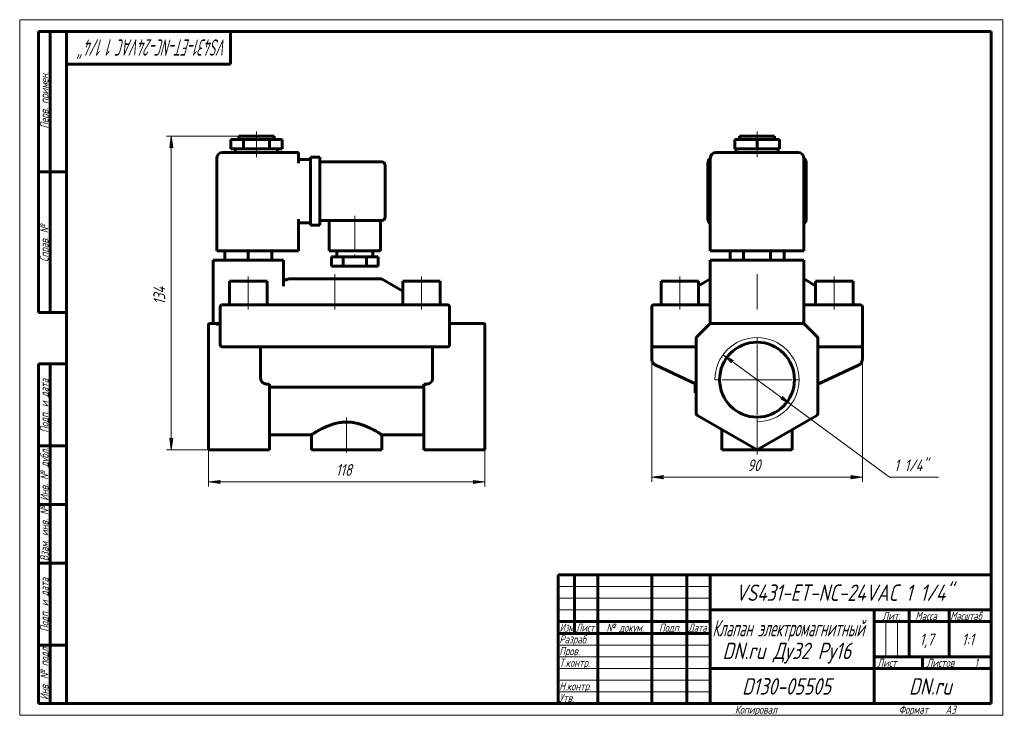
# Model space of a CAD drawing. Header units: millimetres. Extents: x 0 to 421, y 0 to 297.
import ezdxf

# ---------------------------------------------------------------- set-up
doc = ezdxf.new("R2010")
doc.units = ezdxf.units.MM
for name, pattern in [('K5LT_AXLED', [19.5, 15, -1.5, 1.5, -1.5]), ('K5LT_BASIC', [0]), ('K5LT_THIN', [0])]:
    doc.linetypes.add(name, pattern=pattern)
doc.layers.add('Системный слой', color=7, linetype='Continuous')
doc.layers.add('Системный слой (1)', color=251, linetype='Continuous', true_color=0x6c6c6c)
doc.styles.add('KDIMTEXTSTYLE', font='GOST_AU.SHX', dxfattribs={"width": 0.96, "oblique": 15, "height": 5})
doc.styles.add('KTEXTSTYLE', font='GOST_AU.SHX', dxfattribs={"width": 0.96, "height": 5})
doc.dimstyles.new('KDIMSTYLE (1.00)', dxfattribs={"dimtxt": 5, "dimasz": 1, "dimexe": 2, "dimexo": 0, "dimgap": 1, "dimtad": 1, "dimtxsty": 'KDIMTEXTSTYLE', "dimsah": 1, "dimcen": 0, "dimdle": 1, "dimadec": 0, "dimazin": 0, "dimtfac": 0.667, "dimtmove": 0, "dimatfit": 3, "dimfxl": 1, "dimtvp": 1, "dimtolj": 1, "dimtzin": 0, "dimarcsym": 0})

# ---------------------------------------------------------------- blocks, each defined once
blk = doc.blocks.new('U0')
at = {"layer": 'Системный слой (1)', "color": 150, "linetype": 'K5LT_BASIC', "lineweight": 60, "true_color": 0x0080ff}
for q in [(340.96, 141.42), (358.23, 149.48), (358.23, 149.48)]:
    blk.add_line((358.23, 149.48), q, dxfattribs=at)
blk = doc.blocks.new('D0')
at = {"layer": 'Системный слой (1)'}
for points in [[(269.96, 101.68), (274.96, 102.33), (274.46, 101.68), (274.96, 101.02)], [(359.96, 101.68), (354.96, 102.33), (355.46, 101.68), (354.96, 101.02)]]:
    blk.add_hatch(color=7, dxfattribs=at).paths.add_polyline_path(points)
at = {"layer": 'Системный слой (1)', "color": 7, "linetype": 'K5LT_THIN', "lineweight": 18}
for p, q in [((269.96, 164.19), (269.96, 99.68)), ((359.96, 166.3), (359.96, 99.68)), ((269.96, 101.68), (274.96, 102.33)), ((274.96, 101.02), (269.96, 101.68)), ((274.96, 102.33), (274.46, 101.68)), ((274.46, 101.68), (274.96, 101.02)), ((355.46, 101.68), (354.96, 102.33)), ((354.96, 102.33), (359.96, 101.68)), ((359.96, 101.68), (354.96, 101.02)), ((354.96, 101.02), (355.46, 101.68))]:
    blk.add_line(p, q, dxfattribs=at)
blk.add_wipeout([(310.87, 102.68), (310.87, 110.06), (318.72, 110.06), (318.72, 102.68)]).dxf.layer = 'Системный слой (1)'
blk.add_line((269.96, 101.68), (359.96, 101.68), dxfattribs=at)
at = {"layer": 'Системный слой (1)', "color": 7, "insert": (310.87, 109.26), "char_height": 5, "attachment_point": 1, "style": 'KTEXTSTYLE'}
blk.add_mtext('\\H5.0;\\W1.000;\\Q15;\\Q15;\\W0.965;90', dxfattribs=at)
blk = doc.blocks.new('KDIMARROW_01')
at = {"layer": 'Системный слой'}
blk.add_hatch(color=0, dxfattribs=at).paths.add_polyline_path([(-5, -0.66), (0, 0), (-5, 0.66), (-4.5, 0)])
at = {"layer": 'Системный слой', "color": 0, "linetype": 'K5LT_THIN', "lineweight": 18}
for p, q in [((-4.5, 0), (-5, 0.66)), ((-5, 0.66), (0, 0)), ((0, 0), (-5, -0.66)), ((-5, -0.66), (-4.5, 0))]:
    blk.add_line(p, q, dxfattribs=at)
at = {"layer": 'Системный слой (1)', "color": 0, "linetype": 'K5LT_THIN', "lineweight": 18}
blk.add_line((80.65, 143.3), (79.65, 143.3), dxfattribs=at)
blk = doc.blocks.new('D1')
at = {"layer": 'Системный слой (1)'}
for points in [[(304.88, 151.53), (300.46, 153.97), (304.1, 150.47), (304.08, 151.3)], [(329.46, 132.64), (325.82, 136.13), (325.83, 135.3), (325.04, 135.07)]]:
    blk.add_hatch(color=7, dxfattribs=at).paths.add_polyline_path(points)
at = {"layer": 'Системный слой (1)', "color": 7, "linetype": 'K5LT_THIN', "lineweight": 18}
for p, q in [((300.46, 153.97), (304.88, 151.53)), ((304.1, 150.47), (300.46, 153.97)), ((300.46, 153.97), (329.46, 132.64)), ((304.88, 151.53), (304.08, 151.3)), ((304.08, 151.3), (304.1, 150.47)), ((325.04, 135.07), (325.83, 135.3)), ((329.46, 132.64), (325.04, 135.07)), ((325.83, 135.3), (325.82, 136.13)), ((325.82, 136.13), (329.46, 132.64))]:
    blk.add_line(p, q, dxfattribs=at)
blk.add_wipeout([(373.55, 102.68), (373.55, 110.06), (389.78, 110.06), (389.78, 102.68)]).dxf.layer = 'Системный слой (1)'
for p, q in [((329.46, 132.64), (371.55, 101.68)), ((371.55, 101.68), (392.45, 101.68))]:
    blk.add_line(p, q, dxfattribs=at)
at = {"layer": 'Системный слой (1)', "color": 7, "insert": (373.55, 109.26), "char_height": 5, "attachment_point": 1, "style": 'KTEXTSTYLE'}
blk.add_mtext('\\H5.0;\\W1.000;\\Q15;\\Q15;\\W0.965;1 1/4"', dxfattribs=at)
blk = doc.blocks.new('U1')
at = {"layer": 'Системный слой (1)', "color": 30, "linetype": 'K5LT_AXLED', "lineweight": 18, "true_color": 0xff8000}
for q in [(314.96, 161.3), (296.96, 143.3), (332.96, 143.3), (314.96, 125.3)]:
    blk.add_line((314.96, 143.3), q, dxfattribs=at)
blk = doc.blocks.new('U2')
at = {"layer": 'Системный слой (1)', "color": 150, "linetype": 'K5LT_BASIC', "lineweight": 60, "true_color": 0x0080ff}
for p, q in [((106.65, 119.8), (124.65, 119.8)), ((154.65, 119.8), (172.65, 119.8))]:
    blk.add_line(p, q, dxfattribs=at)
blk = doc.blocks.new('D2')
at = {"layer": 'Системный слой (1)'}
for points in [[(80.65, 99.68), (85.65, 100.33), (85.15, 99.68), (85.65, 99.02)], [(193.65, 99.02), (198.65, 99.68), (193.65, 100.33), (194.15, 99.68)]]:
    blk.add_hatch(color=7, dxfattribs=at).paths.add_polyline_path(points)
at = {"layer": 'Системный слой (1)', "color": 7, "linetype": 'K5LT_THIN', "lineweight": 18}
for p, q in [((80.65, 143.3), (80.65, 97.68)), ((198.65, 141.89), (198.65, 97.68)), ((80.65, 99.68), (85.65, 100.33)), ((85.65, 99.02), (80.65, 99.68)), ((85.65, 100.33), (85.15, 99.68)), ((85.15, 99.68), (85.65, 99.02)), ((194.15, 99.68), (193.65, 100.33)), ((193.65, 100.33), (198.65, 99.68)), ((198.65, 99.68), (193.65, 99.02)), ((193.65, 99.02), (194.15, 99.68))]:
    blk.add_line(p, q, dxfattribs=at)
blk.add_wipeout([(135.04, 100.68), (135.04, 108.06), (143.9, 108.06), (143.9, 100.68)]).dxf.layer = 'Системный слой (1)'
blk.add_line((198.65, 99.68), (80.65, 99.68), dxfattribs=at)
at = {"layer": 'Системный слой (1)', "color": 7, "insert": (135.04, 107.26), "char_height": 5, "attachment_point": 1, "style": 'KTEXTSTYLE'}
blk.add_mtext('\\H5.0;\\W1.000;\\Q15;\\Q15;\\W0.965;118', dxfattribs=at)
blk = doc.blocks.new('D3')
at = {"layer": 'Системный слой (1)'}
for points in [[(65.42, 242.3), (64.76, 247.3), (64.1, 242.3), (64.76, 242.8)], [(64.76, 113.3), (65.42, 118.3), (64.76, 117.8), (64.1, 118.3)]]:
    blk.add_hatch(color=7, dxfattribs=at).paths.add_polyline_path(points)
at = {"layer": 'Системный слой (1)', "color": 7, "linetype": 'K5LT_THIN', "lineweight": 18}
for p, q in [((93.65, 247.3), (62.76, 247.3)), ((64.1, 242.3), (64.76, 247.3)), ((64.76, 247.3), (65.42, 242.3)), ((64.76, 242.8), (64.1, 242.3)), ((65.42, 242.3), (64.76, 242.8)), ((64.76, 113.3), (64.1, 118.3)), ((64.1, 118.3), (64.76, 117.8)), ((64.76, 117.8), (65.42, 118.3)), ((65.42, 118.3), (64.76, 113.3)), ((81.15, 113.3), (62.76, 113.3))]:
    blk.add_line(p, q, dxfattribs=at)
blk.add_wipeout([(63.76, 175.36), (56.38, 175.36), (56.38, 184.85), (63.76, 184.85)]).dxf.layer = 'Системный слой (1)'
blk.add_line((64.76, 113.3), (64.76, 247.3), dxfattribs=at)
at = {"layer": 'Системный слой (1)', "color": 7, "insert": (57.17, 175.36), "char_height": 5, "attachment_point": 1, "rotation": 90, "style": 'KTEXTSTYLE'}
blk.add_mtext('\\H5.0;\\W1.000;\\Q15;\\Q15;\\W0.965;134', dxfattribs=at)
blk = doc.blocks.new('U3')
at = {"color": 7, "linetype": 'K5LT_THIN', "lineweight": 18}
for p, q in [((0, 0), (0, 297)), ((0, 297), (420, 297)), ((420, 297), (420, 0)), ((230, 55), (295, 55)), ((230, 50), (295, 50)), ((230, 45), (295, 45)), ((369.96, 25), (369.96, 40)), ((374.98, 25), (374.98, 40)), ((230, 30), (295, 30)), ((230, 25), (295, 25)), ((230, 20), (295, 20)), ((230, 15), (295, 15)), ((230, 10), (295, 10)), ((420, 0), (0, 0))]:
    blk.add_line(p, q, dxfattribs=at)
at = {"color": 150, "linetype": 'K5LT_BASIC', "lineweight": 60, "true_color": 0x0080ff}
for p, q in [((8, 172), (8, 292)), ((20, 292), (8, 292)), ((13, 172), (13, 292)), ((20, 5), (20, 292)), ((20, 292), (415, 292)), ((90, 292), (90, 278)), ((415, 292), (415, 5)), ((90, 278), (20, 278)), ((20, 232), (8, 232)), ((20, 172), (8, 172)), ((8, 5), (8, 150)), ((20, 150), (8, 150)), ((13, 5), (13, 150)), ((20, 115), (8, 115)), ((20, 90), (8, 90)), ((20, 65), (8, 65)), ((230, 60), (415, 60)), ((230, 5), (230, 60)), ((237, 35), (237, 60)), ((247, 5), (247, 60)), ((270, 5), (270, 60)), ((285, 5), (285, 60)), ((295, 5), (295, 60)), ((295, 45), (415, 45)), ((365, 5), (365, 45)), ((380, 25), (380, 45)), ((397, 25), (397, 45)), ((230, 40), (295, 40)), ((365, 40), (380, 40)), ((380, 40), (415, 40)), ((230, 35), (295, 35)), ((20, 30), (8, 30)), ((365, 25), (415, 25)), ((385.57, 20), (385.57, 25)), ((295, 20), (365, 20)), ((365, 20), (415, 20)), ((20, 5), (8, 5)), ((415, 5), (20, 5))]:
    blk.add_line(p, q, dxfattribs=at)
at = {"color": 7, "attachment_point": 1, "style": 'KTEXTSTYLE'}
for s, insert, char_height, rotation in [('\\H5.0;\\W1.000;\\Q15;\\Q15;\\W0.647;\\H7.00;VS431-ET-NC-24VAC 1 1/4"', (88.58, 281.64), 7, 180), ('\\H5.0;\\W1.000;\\Q15;\\Q15;\\W0.965;\\H3.50;Перв. примен.', (8.82, 250.52), 3.5, 90), ('\\H5.0;\\W1.000;\\Q15;\\Q15;\\W0.965;\\H3.50;Справ. №', (8.82, 193.63), 3.5, 90), ('\\H5.0;\\W1.000;\\Q15;\\Q15;\\W0.965;\\H3.50;Подп. и дата', (8.82, 120.66), 3.5, 90), ('\\H5.0;\\W1.000;\\Q15;\\Q15;\\W0.965;\\H3.50;Инв. № дубл.', (8.82, 91.57), 3.5, 90), ('\\H5.0;\\W1.000;\\Q15;\\Q15;\\W0.965;\\H3.50;Взам. инв. №', (8.82, 65.8), 3.5, 90), ('\\H5.0;\\W1.000;\\Q15;\\Q15;\\W0.965;\\H3.50;Подп. и дата', (8.82, 35.66), 3.5, 90), ('\\H5.0;\\W1.000;\\Q15;\\Q15;\\W0.965;\\H3.50;Инв. № подл.', (8.82, 6.57), 3.5, 90)]:
    blk.add_mtext(s, dxfattribs=dict(at, insert=insert, char_height=char_height, rotation=rotation))
for s, insert, char_height in [('\\H5.0;\\W1.000;\\Q15;\\Q15;\\W0.965;\\H7.00;VS431-ET-NC-24VAC 1 1/4"', (305.76, 55.86), 7), ('\\H5.0;\\W1.000;\\Q15;\\Q15;\\W0.965;\\H3.50;Лит.', (368.47, 44.18), 3.5), ('\\H5.0;\\W1.000;\\Q15;\\Q15;\\W0.965;\\H3.50;Масса', (382.58, 44.18), 3.5), ('\\H5.0;\\W1.000;\\Q15;\\Q15;\\W0.930;\\H3.50;Масштаб', (397.52, 44.18), 3.5), ('\\H5.0;\\W1.000;\\Q15;\\Q15;\\W0.784;\\H3.50;Изм.', (230.62, 39.18), 3.5), ('\\H5.0;\\W1.000;\\Q15;\\Q15;\\W0.799;\\H3.50;Лист', (237.61, 39.18), 3.5), ('\\H5.0;\\W1.000;\\Q15;\\Q15;\\W0.965;\\H3.50;№ докум.', (250.63, 39.18), 3.5), ('\\H5.0;\\W1.000;\\Q15;\\Q15;\\W0.965;\\H3.50;Подп.', (273.1, 39.18), 3.5), ('\\H5.0;\\W1.000;\\Q15;\\Q15;\\W0.799;\\H3.50;Дата', (285.61, 39.18), 3.5), ('\\H5.0;\\W1.000;\\Q15;\\Q15;\\W0.672;\\H7.00;Клапан электромагнитный', (295.88, 40.69), 7), ('\\H5.0;\\W1.000;\\Q15;\\Q15;\\W0.965;\\H3.50;Разраб.', (230.5, 34.18), 3.5), ('\\H5.0;\\W1.000;\\Q15;\\Q15;\\W0.965;1,7', (384.42, 34.9), 5), ('\\H5.0;\\W1.000;\\Q15;\\Q15;\\W0.965;{\\c16711680;1:1}', (402.44, 34.9), 5), ('\\H5.0;\\W1.000;\\Q15;\\Q15;\\W0.965;\\H7.00;DN.ru Ду32 Ру16', (300.2, 31.02), 7), ('\\H5.0;\\W1.000;\\Q15;\\Q15;\\W0.965;\\H3.50;Пров.', (230.5, 29.18), 3.5), ('\\H5.0;\\W1.000;\\Q15;\\Q15;\\W0.965;\\H3.50;Т.контр.', (230.5, 24.18), 3.5), ('\\H5.0;\\W1.000;\\Q15;\\Q15;\\W0.965;\\H3.50;Лист', (366.32, 24.18), 3.5), ('\\H5.0;\\W1.000;\\Q15;\\Q15;\\W0.965;\\H3.50;Листов', (387.36, 24.18), 3.5), ('\\H5.0;\\W1.000;\\Q15;\\Q15;\\W0.965;\\H3.50;1', (407.91, 24.18), 3.5), ('\\H5.0;\\W1.000;\\Q15;\\Q15;\\W0.965;\\H3.50;Н.контр.', (230.5, 14.18), 3.5), ('\\H5.0;\\W1.000;\\Q15;\\Q15;\\W0.965;\\H7.00;D130-05505', (308.54, 15.86), 7), ('\\H5.0;\\W1.000;\\Q15;\\Q15;\\W0.965;\\H7.00;DN.ru', (379.84, 15.86), 7), ('\\H5.0;\\W1.000;\\Q15;\\Q15;\\W0.965;\\H3.50;Утв.', (230.5, 9.18), 3.5), ('\\H5.0;\\W1.000;\\Q15;\\Q15;\\W0.965;\\H3.50;Копировал', (305.5, 4.18), 3.5), ('\\H5.0;\\W1.000;\\Q15;\\Q15;\\W0.965;\\H3.50;Формат', (375.5, 4.18), 3.5), ('\\H5.0;\\W1.000;\\Q15;\\Q15;\\W0.965;\\H3.50;A3', (395.5, 4.18), 3.5)]:
    blk.add_mtext(s, dxfattribs=dict(at, insert=insert, char_height=char_height))

msp = doc.modelspace()

# ---------------------------------------------------------------- linework, layer by layer
at = {"layer": 'Системный слой (1)', "color": 30, "linetype": 'K5LT_AXLED', "lineweight": 18, "true_color": 0xff8000}
for p, q in [((101.154, 243.801), (101.154, 249.301)), ((314.958, 243.801), (314.958, 249.301)), ((101.154, 238.301), (101.154, 243.801)), ((314.958, 238.301), (314.958, 243.801)), ((143.154, 213.301), (143.154, 193.801)), ((97.654, 173.301), (97.654, 187.301)), ((134.654, 173.301), (134.654, 188.301)), ((171.654, 173.301), (171.654, 187.301)), ((281.958, 173.301), (281.958, 187.301)), ((314.958, 173.301), (314.958, 188.301)), ((347.958, 173.301), (347.958, 187.301))]:
    msp.add_line(p, q, dxfattribs=at)
at = {"layer": 'Системный слой (1)', "color": 150, "linetype": 'K5LT_BASIC', "lineweight": 60, "true_color": 0x0080ff}
for p, q in [((90.154, 241.801), (90.154, 245.801)), ((90.154, 245.801), (95.654, 245.801)), ((93.654, 245.801), (93.654, 247.301)), ((93.654, 247.301), (108.654, 247.301)), ((95.654, 245.801), (106.654, 245.801)), ((95.654, 241.801), (95.654, 245.801)), ((106.654, 241.801), (106.654, 245.801)), ((106.654, 245.801), (112.154, 245.801)), ((108.654, 245.801), (108.654, 247.301)), ((112.154, 241.801), (112.154, 245.801)), ((305.432, 245.801), (314.958, 245.801)), ((305.432, 241.801), (305.432, 245.801)), ((307.458, 245.801), (307.458, 247.301)), ((307.458, 247.301), (322.458, 247.301)), ((314.958, 241.801), (314.958, 245.801)), ((314.958, 245.801), (324.484, 245.801)), ((322.458, 245.801), (322.458, 247.301)), ((324.484, 241.801), (324.484, 245.801)), ((119.154, 240.301), (86.654, 240.301)), ((90.154, 241.801), (95.654, 241.801)), ((92.154, 240.301), (92.154, 241.801)), ((95.654, 241.801), (106.654, 241.801)), ((106.654, 241.801), (112.154, 241.801)), ((110.154, 240.301), (110.154, 241.801)), ((119.154, 240.301), (119.154, 237.801)), ((332.458, 240.301), (297.458, 240.301)), ((305.432, 241.801), (314.958, 241.801)), ((305.958, 240.301), (305.958, 241.801)), ((314.958, 241.801), (324.484, 241.801)), ((323.958, 240.301), (323.958, 241.801)), ((84.154, 198.301), (84.154, 237.801)), ((119.154, 235.801), (119.154, 237.801)), ((119.154, 237.301), (124.154, 237.301)), ((124.154, 238.301), (128.154, 238.301)), ((124.154, 235.801), (124.154, 238.301)), ((124.154, 235.801), (124.154, 211.801)), ((128.154, 238.301), (128.154, 235.801)), ((128.154, 236.301), (154.654, 236.301)), ((128.154, 235.801), (128.154, 211.801)), ((293.958, 211.801), (293.958, 235.801)), ((294.958, 198.301), (294.958, 237.801)), ((334.958, 198.301), (334.958, 237.801)), ((335.958, 235.801), (335.958, 211.801)), ((156.154, 234.801), (156.154, 212.801)), ((119.154, 198.301), (119.154, 211.801)), ((119.154, 210.301), (124.154, 210.301)), ((124.154, 209.301), (124.154, 211.801)), ((128.154, 211.801), (128.154, 209.301)), ((128.154, 211.301), (154.654, 211.301)), ((132.154, 211.301), (132.154, 198.301)), ((154.154, 211.301), (154.154, 198.301)), ((124.154, 209.301), (128.154, 209.301)), ((86.654, 198.301), (84.154, 198.301)), ((86.654, 198.301), (119.154, 198.301)), ((87.654, 198.301), (87.654, 194.301)), ((97.654, 198.301), (97.654, 194.301)), ((107.654, 198.301), (107.654, 194.301)), ((154.154, 198.301), (132.154, 198.301)), ((135.404, 198.301), (135.404, 195.801)), ((150.904, 198.301), (150.904, 195.801)), ((297.458, 198.301), (294.958, 198.301)), ((297.458, 198.301), (332.458, 198.301)), ((303.411, 198.301), (303.411, 194.301)), ((309.184, 198.301), (309.184, 194.301)), ((320.731, 198.301), (320.731, 194.301)), ((326.505, 198.301), (326.505, 194.301)), ((334.958, 198.301), (332.458, 198.301)), ((82.654, 194.301), (82.654, 167.301)), ((82.654, 194.301), (85.154, 194.301)), ((110.154, 194.301), (85.154, 194.301)), ((110.154, 194.301), (112.654, 194.301)), ((112.654, 194.301), (112.654, 183.22)), ((133.154, 195.801), (133.154, 191.801)), ((138.154, 195.801), (133.154, 195.801)), ((138.154, 195.801), (138.154, 191.801)), ((148.154, 195.801), (138.154, 195.801)), ((153.154, 195.801), (148.154, 195.801)), ((148.154, 195.801), (148.154, 191.801)), ((153.154, 195.801), (153.154, 191.801)), ((294.958, 194.301), (294.958, 167.301)), ((294.958, 194.301), (297.458, 194.301)), ((332.458, 194.301), (297.458, 194.301)), ((332.458, 194.301), (334.958, 194.301)), ((334.958, 194.301), (334.958, 167.301)), ((138.154, 191.801), (133.154, 191.801)), ((148.154, 191.801), (138.154, 191.801)), ((153.154, 191.801), (148.154, 191.801)), ((89.654, 185.301), (105.654, 185.301)), ((89.654, 175.301), (89.654, 185.301)), ((105.654, 175.301), (105.654, 185.301)), ((112.654, 186.878), (112.654, 186.85)), ((114.422, 186.167), (114.154, 186.012)), ((154.386, 186.301), (114.922, 186.301)), ((154.886, 186.167), (163.654, 181.104)), ((163.654, 185.301), (179.654, 185.301)), ((163.654, 175.301), (163.654, 185.301)), ((179.654, 175.301), (179.654, 185.301)), ((273.958, 175.301), (273.958, 185.301)), ((273.958, 185.301), (289.958, 185.301)), ((294.726, 186.167), (289.958, 183.414)), ((289.958, 175.301), (289.958, 185.301)), ((335.19, 186.167), (339.958, 183.414)), ((339.958, 185.301), (355.958, 185.301)), ((339.958, 175.301), (339.958, 185.301)), ((355.958, 175.301), (355.958, 185.301)), ((85.654, 174.301), (85.654, 158.301)), ((86.654, 175.301), (88.654, 175.301)), ((180.654, 175.301), (88.654, 175.301)), ((180.654, 175.301), (182.654, 175.301)), ((183.654, 158.301), (183.654, 174.301)), ((269.958, 174.301), (269.958, 158.301)), ((270.958, 175.301), (272.958, 175.301)), ((272.958, 175.301), (294.958, 175.301)), ((334.958, 175.301), (356.958, 175.301)), ((356.958, 175.301), (358.958, 175.301)), ((359.958, 174.301), (359.958, 158.301)), ((80.654, 166.654), (80.654, 166.801)), ((80.654, 161.24), (80.654, 166.654)), ((83.776, 167.301), (81.154, 167.301)), ((85.154, 167.301), (83.776, 167.301)), ((85.154, 167.301), (85.654, 167.301)), ((183.654, 167.301), (198.154, 167.301)), ((198.654, 166.801), (198.654, 166.654)), ((198.654, 161.24), (198.654, 166.654)), ((294.665, 167.008), (289.251, 161.593)), ((294.958, 167.301), (294.665, 167.008)), ((294.958, 167.301), (295.372, 167.301)), ((334.544, 167.301), (295.372, 167.301)), ((334.958, 167.301), (334.544, 167.301)), ((334.958, 167.301), (335.251, 167.008)), ((340.665, 161.593), (335.251, 167.008)), ((80.654, 160.886), (80.654, 161.24)), ((80.654, 128.889), (80.654, 160.886)), ((198.654, 161.24), (198.654, 160.886)), ((198.654, 128.889), (198.654, 160.886)), ((288.958, 160.886), (288.958, 128.889)), ((340.958, 128.889), (340.958, 160.886)), ((88.654, 157.301), (86.654, 157.301)), ((88.654, 157.301), (130.22, 157.301)), ((102.925, 157.301), (102.925, 143.926)), ((130.22, 157.301), (139.654, 157.301)), ((139.654, 157.301), (149.088, 157.301)), ((149.088, 157.301), (180.654, 157.301)), ((176.382, 157.301), (176.382, 143.926)), ((182.654, 157.301), (180.654, 157.301)), ((269.958, 158.301), (269.958, 157.301)), ((269.958, 158.301), (269.958, 157.423)), ((269.958, 157.544), (269.958, 157.845)), ((270.958, 157.301), (269.958, 157.301)), ((269.958, 157.301), (269.958, 152.196)), ((269.958, 157.301), (269.958, 157.301)), ((272.958, 157.301), (270.958, 157.301)), ((272.958, 157.301), (288.958, 157.301)), ((340.958, 157.301), (356.958, 157.301)), ((358.958, 157.301), (356.958, 157.301)), ((358.958, 157.301), (359.958, 157.301)), ((359.958, 158.301), (359.958, 157.301)), ((359.958, 158.301), (359.958, 157.423)), ((359.958, 157.543), (359.958, 157.546)), ((359.958, 157.301), (359.958, 157.301)), ((359.958, 157.301), (359.958, 152.196)), ((288.958, 141.425), (271.69, 149.477)), ((271.69, 149.477), (288.958, 141.425)), ((358.226, 149.477), (340.958, 141.425)), ((105.708, 141.425), (106.654, 141.425)), ((106.654, 128.889), (106.654, 141.425)), ((106.654, 140.161), (172.654, 140.161)), ((172.654, 128.889), (172.654, 141.425)), ((173.6, 141.425), (172.654, 141.425)), ((288.958, 141.425), (288.385, 141.692)), ((288.537, 141.621), (288.458, 141.621)), ((288.458, 139.621), (288.458, 141.621)), ((288.958, 139.621), (288.458, 139.621)), ((288.458, 137.621), (288.458, 139.621)), ((340.958, 141.425), (341.531, 141.692)), ((288.958, 137.621), (288.458, 137.621)), ((80.654, 128.456), (80.654, 128.889)), ((80.654, 113.878), (80.654, 128.456)), ((106.654, 128.889), (106.654, 128.023)), ((106.654, 113.301), (106.654, 128.023)), ((172.654, 128.023), (172.654, 128.889)), ((172.654, 113.301), (172.654, 128.023)), ((198.654, 128.889), (198.654, 128.456)), ((198.654, 113.878), (198.654, 128.456)), ((289.458, 128.023), (314.958, 113.301)), ((314.958, 113.301), (340.458, 128.023)), ((124.654, 119.801), (124.654, 113.301)), ((154.654, 119.801), (154.654, 113.301)), ((299.958, 121.961), (299.958, 113.301)), ((329.958, 121.961), (329.958, 113.301)), ((314.958, 113.301), (314.958, 113.878)), ((106.654, 113.301), (81.154, 113.301)), ((154.654, 113.301), (124.654, 113.301)), ((172.654, 113.301), (198.154, 113.301)), ((329.958, 113.301), (299.958, 113.301))]:
    msp.add_line(p, q, dxfattribs=at)
msp.add_circle((314.958, 143.301), 16, dxfattribs=at)
for centre, radius, start, end in [((86.654, 237.801), 2.5, 90, 180), ((297.458, 237.801), 2.5, 90, 180), ((332.458, 237.801), 2.5, 0, 90), ((154.654, 234.801), 1.5, 0, 90), ((296.458, 235.801), 2.5, 126.8699, 180), ((333.458, 235.801), 2.5, 0, 53.1301), ((154.654, 212.801), 1.5, 270, 0), ((296.458, 211.801), 2.5, 180, 233.1301), ((333.458, 211.801), 2.5, 306.8699, 0), ((114.922, 185.301), 1, 90, 120), ((154.386, 185.301), 1, 60, 90), ((295.226, 185.301), 1, 105.54227, 120), ((334.69, 185.301), 1, 60, 74.45773), ((86.654, 174.301), 1, 90, 180), ((182.654, 174.301), 1, 0, 90), ((270.958, 174.301), 1, 90, 180), ((358.958, 174.301), 1, 0, 90), ((81.154, 166.801), 0.5, 90, 180), ((198.154, 166.801), 0.5, 0, 90), ((295.372, 166.301), 1, 90, 135), ((334.544, 166.301), 1, 45, 90), ((289.958, 160.886), 1, 135, 180), ((339.958, 160.886), 1, 0, 45), ((86.654, 158.301), 1, 180, 270), ((182.654, 158.301), 1, 270, 0), ((270.958, 158.301), 1, 180, 270), ((358.958, 158.301), 1, 270, 0), ((289.958, 128.889), 1, 180, 240), ((339.958, 128.889), 1, 300, 0)]:
    msp.add_arc(centre, radius, start, end, dxfattribs=at)
at = {"layer": 'Системный слой (1)', "color": 7, "linetype": 'K5LT_THIN', "lineweight": 18}
msp.add_arc((314.958, 143.301), 18, 270, 180, dxfattribs=at)
at = {"layer": 'Системный слой (1)', "color": 150, "linetype": 'K5LT_BASIC', "lineweight": 60, "true_color": 0x0080ff}
for points, knots in [([(114.154, 186.012), (114.117, 185.991), (114.078, 185.971), (113.998, 185.938), (113.957, 185.924), (113.87, 185.901), (113.825, 185.892), (113.734, 185.88), (113.687, 185.877), (113.592, 185.879), (113.545, 185.883), (113.449, 185.898), (113.401, 185.909), (113.308, 185.938), (113.262, 185.957), (113.173, 186), (113.13, 186.025), (113.048, 186.081), (113.009, 186.112), (112.937, 186.179), (112.903, 186.216), (112.842, 186.292), (112.814, 186.332), (112.766, 186.416), (112.745, 186.459), (112.71, 186.544), (112.696, 186.586), (112.683, 186.638), (112.681, 186.648), (112.676, 186.666), (112.674, 186.675), (112.669, 186.703), (112.666, 186.721), (112.658, 186.776), (112.655, 186.813), (112.654, 186.859), (112.654, 186.869), (112.654, 186.878)], [0, 0, 0, 0, 1.5981722, 1.5981722, 3.2349517, 3.2349517, 4.9235099, 4.9235099, 6.6695399, 6.6695399, 8.4524994, 8.4524994, 10.2646061, 10.2646061, 12.104182, 12.104182, 13.9477131, 13.9477131, 15.7916606, 15.7916606, 17.6305382, 17.6305382, 19.4397469, 19.4397469, 21.2216982, 21.2216982, 22.8684434, 22.8684434, 23.2266815, 23.2266815, 23.5738728, 23.5738728, 24.2682554, 24.2682554, 25.6514987, 25.6514987, 25.9953228, 25.9953228, 25.9953228, 25.9953228]), ([(294.953, 180.32), (294.953, 180.321), (294.953, 180.321), (294.954, 180.324), (294.954, 180.326), (294.955, 180.331), (294.956, 180.335), (294.957, 180.343), (294.957, 180.348), (294.958, 180.359), (294.958, 180.365), (294.958, 180.372)], [0, 0, 0, 0, 0.6, 0.6, 1.2, 1.2, 1.8, 1.8, 2.4, 2.4, 3, 3, 3, 3]), ([(334.963, 180.32), (334.963, 180.321), (334.963, 180.321), (334.962, 180.324), (334.961, 180.326), (334.961, 180.331), (334.96, 180.335), (334.959, 180.343), (334.959, 180.348), (334.958, 180.359), (334.958, 180.365), (334.958, 180.372)], [0, 0, 0, 0, 0.6, 0.6, 1.2, 1.2, 1.8, 1.8, 2.4, 2.4, 3, 3, 3, 3]), ([(85.154, 167.301), (85.086, 167.301), (84.953, 167.204), (84.748, 167.151), (84.55, 167.095), (84.353, 167.056), (84.157, 167.028), (83.966, 167.011), (83.838, 167.008), (83.776, 167.008)], [0, 0, 0, 0, 0.1939658, 0.3621132, 0.5072319, 0.6455575, 0.77709, 0.8920433, 1, 1, 1, 1]), ([(271.69, 149.477), (271.689, 149.477), (271.687, 149.478), (271.676, 149.483), (271.667, 149.487), (271.645, 149.498), (271.633, 149.504), (271.595, 149.523), (271.57, 149.536), (271.496, 149.575), (271.447, 149.603), (271.303, 149.691), (271.211, 149.754), (271.016, 149.905), (270.914, 149.995), (270.724, 150.189), (270.635, 150.292), (270.471, 150.512), (270.397, 150.628), (270.264, 150.868), (270.206, 150.993), (270.108, 151.249), (270.068, 151.379), (270.006, 151.644), (269.984, 151.778), (269.963, 152.003), (269.958, 152.095), (269.958, 152.189), (269.958, 152.193), (269.958, 152.196)], [0.0088847, 0.0088847, 0.0088847, 0.0088847, 0.0355387, 0.0355387, 0.2083231, 0.2083231, 0.4433002, 0.4433002, 0.9132544, 0.9132544, 1.8531628, 1.8531628, 3.7240951, 3.7240951, 5.9838593, 5.9838593, 8.2687962, 8.2687962, 10.5667167, 10.5667167, 12.8650123, 12.8650123, 15.1509182, 15.1509182, 17.4117896, 17.4117896, 18.9435309, 18.9435309, 18.99666, 18.99666, 18.99666, 18.99666]), ([(358.226, 149.477), (358.227, 149.477), (358.229, 149.478), (358.239, 149.483), (358.248, 149.487), (358.27, 149.498), (358.283, 149.504), (358.32, 149.523), (358.345, 149.536), (358.42, 149.575), (358.469, 149.603), (358.613, 149.691), (358.705, 149.754), (358.9, 149.905), (359.001, 149.995), (359.192, 150.189), (359.281, 150.292), (359.444, 150.512), (359.519, 150.628), (359.652, 150.868), (359.71, 150.993), (359.808, 151.249), (359.848, 151.379), (359.91, 151.644), (359.932, 151.778), (359.953, 152.003), (359.957, 152.095), (359.958, 152.189), (359.958, 152.193), (359.958, 152.196)], [0.0088847, 0.0088847, 0.0088847, 0.0088847, 0.0355387, 0.0355387, 0.2083231, 0.2083231, 0.4433002, 0.4433002, 0.9132544, 0.9132544, 1.8531628, 1.8531628, 3.7240951, 3.7240951, 5.9838593, 5.9838593, 8.2687962, 8.2687962, 10.5667167, 10.5667167, 12.8650123, 12.8650123, 15.1509182, 15.1509182, 17.4117896, 17.4117896, 18.9435309, 18.9435309, 18.99666, 18.99666, 18.99666, 18.99666]), ([(271.69, 149.477), (271.69, 149.477), (271.69, 149.477), (271.69, 149.477), (271.69, 149.477), (271.69, 149.477), (271.69, 149.477), (271.689, 149.477), (271.689, 149.477), (271.688, 149.478), (271.688, 149.478), (271.686, 149.478), (271.686, 149.479), (271.683, 149.48), (271.681, 149.481), (271.676, 149.483), (271.673, 149.485), (271.664, 149.489), (271.659, 149.491), (271.643, 149.499), (271.633, 149.504), (271.604, 149.518), (271.586, 149.528), (271.549, 149.547), (271.531, 149.556), (271.495, 149.576), (271.477, 149.586), (271.445, 149.605), (271.431, 149.613), (271.417, 149.622)], [0.0014077, 0.0014077, 0.0014077, 0.0014077, 0.0040909, 0.0040909, 0.0095896, 0.0095896, 0.0205869, 0.0205869, 0.0425815, 0.0425815, 0.0865707, 0.0865707, 0.1731414, 0.1731414, 0.3448751, 0.3448751, 0.6411881, 0.6411881, 1.1852306, 1.1852306, 2.1761406, 2.1761406, 3.9635796, 3.9635796, 5.7635796, 5.7635796, 7.5635796, 7.5635796, 9, 9, 9, 9]), ([(358.226, 149.477), (358.226, 149.477), (358.226, 149.477), (358.226, 149.477), (358.226, 149.477), (358.226, 149.477), (358.226, 149.477), (358.227, 149.477), (358.227, 149.477), (358.227, 149.478), (358.228, 149.478), (358.229, 149.478), (358.23, 149.479), (358.233, 149.48), (358.235, 149.481), (358.239, 149.483), (358.243, 149.485), (358.251, 149.489), (358.257, 149.491), (358.273, 149.499), (358.283, 149.504), (358.311, 149.518), (358.33, 149.528), (358.366, 149.547), (358.384, 149.556), (358.421, 149.576), (358.439, 149.586), (358.471, 149.605), (358.485, 149.613), (358.499, 149.622)], [0.0014077, 0.0014077, 0.0014077, 0.0014077, 0.0040909, 0.0040909, 0.0095895, 0.0095895, 0.0205867, 0.0205867, 0.042581, 0.042581, 0.0865696, 0.0865696, 0.1731392, 0.1731392, 0.3448708, 0.3448708, 0.6411795, 0.6411795, 1.1852133, 1.1852133, 2.176106, 2.176106, 3.9635103, 3.9635103, 5.7635103, 5.7635103, 7.5635103, 7.5635103, 9, 9, 9, 9]), ([(105.708, 141.425), (105.655, 141.425), (105.593, 141.426), (105.501, 141.43), (105.432, 141.434), (105.341, 141.442), (105.252, 141.452), (105.165, 141.464), (105.079, 141.478), (104.994, 141.494), (104.911, 141.512), (104.831, 141.532), (104.752, 141.553), (104.652, 141.584), (104.557, 141.617), (104.465, 141.652), (104.399, 141.68), (104.335, 141.708), (104.274, 141.738), (104.215, 141.768), (104.158, 141.799), (104.098, 141.833), (104.028, 141.876), (103.951, 141.927), (103.876, 141.981), (103.814, 142.029), (103.764, 142.07), (103.713, 142.114), (103.658, 142.164), (103.606, 142.215), (103.536, 142.288), (103.482, 142.35), (103.4, 142.452), (103.356, 142.512), (103.285, 142.62), (103.252, 142.674), (103.197, 142.775), (103.169, 142.83), (103.132, 142.91), (103.108, 142.968), (103.081, 143.037), (103.059, 143.099), (103.041, 143.154), (103.024, 143.211), (103.008, 143.267), (102.994, 143.325), (102.981, 143.383), (102.969, 143.442), (102.959, 143.501), (102.95, 143.561), (102.942, 143.621), (102.936, 143.682), (102.931, 143.744), (102.926, 143.826), (102.925, 143.888), (102.925, 143.926)], [0, 0, 0, 0, 0.0380576, 0.0442921, 0.066159, 0.0877073, 0.1091053, 0.1301107, 0.1508647, 0.1712616, 0.1915509, 0.2113497, 0.2307722, 0.2495551, 0.28592, 0.3033392, 0.3201777, 0.3368556, 0.353024, 0.3688452, 0.3841248, 0.3992167, 0.4186169, 0.4424376, 0.4658992, 0.4845012, 0.4982739, 0.5119989, 0.5331143, 0.5509505, 0.5646825, 0.6049867, 0.6097937, 0.6580718, 0.6581276, 0.7020179, 0.7037338, 0.7405081, 0.7457976, 0.766707, 0.7852589, 0.7992058, 0.8131761, 0.8272021, 0.8412489, 0.8553714, 0.8695463, 0.8837989, 0.8980871, 0.9124675, 0.9272973, 0.9414276, 0.9559804, 0.9722368, 1, 1, 1, 1]), ([(173.6, 141.425), (173.653, 141.425), (173.714, 141.426), (173.807, 141.43), (173.876, 141.434), (173.966, 141.442), (174.055, 141.452), (174.143, 141.464), (174.229, 141.478), (174.313, 141.494), (174.396, 141.512), (174.477, 141.532), (174.555, 141.553), (174.655, 141.584), (174.751, 141.617), (174.843, 141.652), (174.909, 141.68), (174.972, 141.708), (175.033, 141.738), (175.092, 141.768), (175.149, 141.799), (175.21, 141.833), (175.279, 141.876), (175.357, 141.927), (175.432, 141.981), (175.494, 142.029), (175.543, 142.07), (175.595, 142.114), (175.649, 142.164), (175.702, 142.215), (175.771, 142.288), (175.826, 142.35), (175.907, 142.452), (175.951, 142.512), (176.022, 142.62), (176.055, 142.674), (176.111, 142.775), (176.138, 142.83), (176.175, 142.91), (176.2, 142.968), (176.227, 143.037), (176.249, 143.099), (176.267, 143.154), (176.284, 143.211), (176.3, 143.267), (176.314, 143.325), (176.327, 143.383), (176.339, 143.442), (176.349, 143.501), (176.358, 143.561), (176.366, 143.621), (176.372, 143.682), (176.377, 143.744), (176.381, 143.826), (176.382, 143.888), (176.382, 143.926)], [0, 0, 0, 0, 0.0380576, 0.0442921, 0.066159, 0.0877073, 0.1091053, 0.1301107, 0.1508647, 0.1712616, 0.1915509, 0.2113497, 0.2307722, 0.2495551, 0.28592, 0.3033392, 0.3201777, 0.3368556, 0.353024, 0.3688452, 0.3841248, 0.3992167, 0.4186169, 0.4424376, 0.4658992, 0.4845012, 0.4982739, 0.5119989, 0.5331143, 0.5509505, 0.5646825, 0.6049867, 0.6097937, 0.6580718, 0.6581276, 0.7020179, 0.7037338, 0.7405081, 0.7457976, 0.766707, 0.7852589, 0.7992058, 0.8131761, 0.8272021, 0.8412489, 0.8553714, 0.8695463, 0.8837989, 0.8980871, 0.9124675, 0.9272973, 0.9414276, 0.9559804, 0.9722368, 1, 1, 1, 1]), ([(154.654, 119.801), (154.654, 119.801), (154.626, 119.818), (154.506, 119.895), (154.313, 120.017), (154.048, 120.183), (153.654, 120.426), (153.071, 120.78), (152.225, 121.276), (151.246, 121.821), (150.206, 122.364), (149.203, 122.851), (148.184, 123.307), (147.086, 123.753), (145.88, 124.182), (144.554, 124.574), (143.286, 124.863), (142.084, 125.059), (140.941, 125.177), (140.125, 125.209), (139.328, 125.212), (138.509, 125.187), (137.305, 125.073), (136.037, 124.867), (134.761, 124.574), (133.488, 124.201), (132.247, 123.764), (131.062, 123.283), (129.962, 122.785), (128.968, 122.296), (128.08, 121.829), (127.3, 121.397), (126.621, 121.007), (126.047, 120.665), (125.571, 120.376), (125.191, 120.14), (124.908, 119.962), (124.725, 119.846), (124.661, 119.805), (124.654, 119.801), (124.654, 119.801)], [0, 0, 0, 0, 0.01151234, 0.02269689, 0.03355636, 0.04449267, 0.055829, 0.07251046, 0.0906659, 0.11029677, 0.12584277, 0.14078061, 0.15448458, 0.16755952, 0.18312297, 0.19832799, 0.21317422, 0.22478307, 0.23662242, 0.24883739, 0.24999205, 0.26119743, 0.27411313, 0.28745369, 0.3015793, 0.31607521, 0.33117492, 0.34651649, 0.36173554, 0.37659796, 0.39090679, 0.40502907, 0.41866227, 0.43199014, 0.44493017, 0.45778339, 0.47058478, 0.48341627, 0.49576126, 0.49999468, 0.49999468, 0.49999468, 0.49999468])]:
    msp.add_open_spline(points, degree=3, knots=knots, dxfattribs=at)
for points in [[(81.154, 113.301), (80.861, 113.301), (80.654, 113.54), (80.654, 113.878)], [(198.154, 113.301), (198.447, 113.301), (198.654, 113.54), (198.654, 113.878)]]:
    msp.add_rational_spline(points, [1, 0.804737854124, 0.804737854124, 1], degree=3, dxfattribs=at)

# ---------------------------------------------------------------- block references
at = {"layer": 'Системный слой (1)'}
for name in ['U0', 'U2']:
    msp.add_blockref(name, (0, 0), dxfattribs=at)

# ---------------------------------------------------------------- next in the draw order: dimensions: what is measured, and where the dimension line sits
at = {"layer": 'Системный слой (1)', "color": 7}
for base, p1, p2, text, picture, middle in [((269.958, 101.676), (359.958, 166.301), (269.958, 164.186), '\\H5.0;\\W0.965;\\Q15;\\H5.0;\\W0.965;\\Q15;\\Q15;90', 'D0', (314.958, 101.676)), ((198.654, 99.676), (80.654, 143.301), (198.654, 141.886), '\\H5.0;\\W0.965;\\Q15;\\H5.0;\\W0.965;\\Q15;\\Q15;118', 'D2', (139.654, 99.676))]:
    dim = msp.add_linear_dim(base=base, p1=p1, p2=p2, text=text, dimstyle='KDIMSTYLE (1.00)', override={"dimexo": 0, "dimblk1": 'KDIMARROW_01', "dimblk2": 'KDIMARROW_01', "dimse1": 0, "dimse2": 0, "dimclrt": 7, "dimtolj": 1}, dxfattribs=at)
    dim.commit()
    dim.dimension.update_dxf_attribs({"geometry": picture, "text_midpoint": middle, "dimtype": 160})

# ---------------------------------------------------------------- next in the draw order: linework, layer by layer
at = {"layer": 'Системный слой (1)', "color": 30, "linetype": 'K5LT_AXLED', "lineweight": 18, "true_color": 0xff8000}
msp.add_line((139.654, 127.21), (139.654, 111.301), dxfattribs=at)

# ---------------------------------------------------------------- next in the draw order: dimensions: what is measured, and where the dimension line sits
at = {"layer": 'Системный слой (1)', "color": 7}
dim = msp.add_linear_dim(base=(64.76, 113.301), p1=(93.654, 247.301), p2=(81.154, 113.301), angle=90, text='\\H5.0;\\W0.965;\\Q15;\\H5.0;\\W0.965;\\Q15;\\Q15;134', dimstyle='KDIMSTYLE (1.00)', override={"dimexo": 0, "dimblk1": 'KDIMARROW_01', "dimblk2": 'KDIMARROW_01', "dimse1": 0, "dimse2": 0, "dimclrt": 7, "dimtolj": 1}, dxfattribs=at)
dim.commit()
dim.dimension.update_dxf_attribs({"geometry": 'D3', "text_midpoint": (64.76, 180.301), "dimtype": 160})
dim = msp.add_diameter_dim_2p(p1=(300.458, 153.965), p2=(329.458, 132.636), text='\\H5.0;\\W0.965;\\Q15;\\H5.0;\\W0.965;\\Q15;\\Q15;1 1/4"', dimstyle='KDIMSTYLE (1.00)', override={"dimtih": 1, "dimtoh": 1, "dimblk1": 'KDIMARROW_01', "dimblk2": 'KDIMARROW_01', "dimclrt": 7, "dimtmove": 1, "dimatfit": 2, "dimtolj": 1}, dxfattribs=at)
dim.commit()
dim.dimension.update_dxf_attribs({"geometry": 'D1', "text_midpoint": (373.552, 101.676), "dimtype": 163})

# ---------------------------------------------------------------- next in the draw order: linework, layer by layer
at = {"layer": 'Системный слой (1)', "color": 30, "linetype": 'K5LT_AXLED', "lineweight": 18, "true_color": 0xff8000}
msp.add_line((314.958, 111.301), (314.958, 127.21), dxfattribs=at)

# ---------------------------------------------------------------- next in the draw order: block references
msp.add_blockref('U3', (0, 0))
at = {"layer": 'Системный слой (1)'}
msp.add_blockref('U1', (0, 0), dxfattribs=at)

doc.saveas('drawing.dxf')
